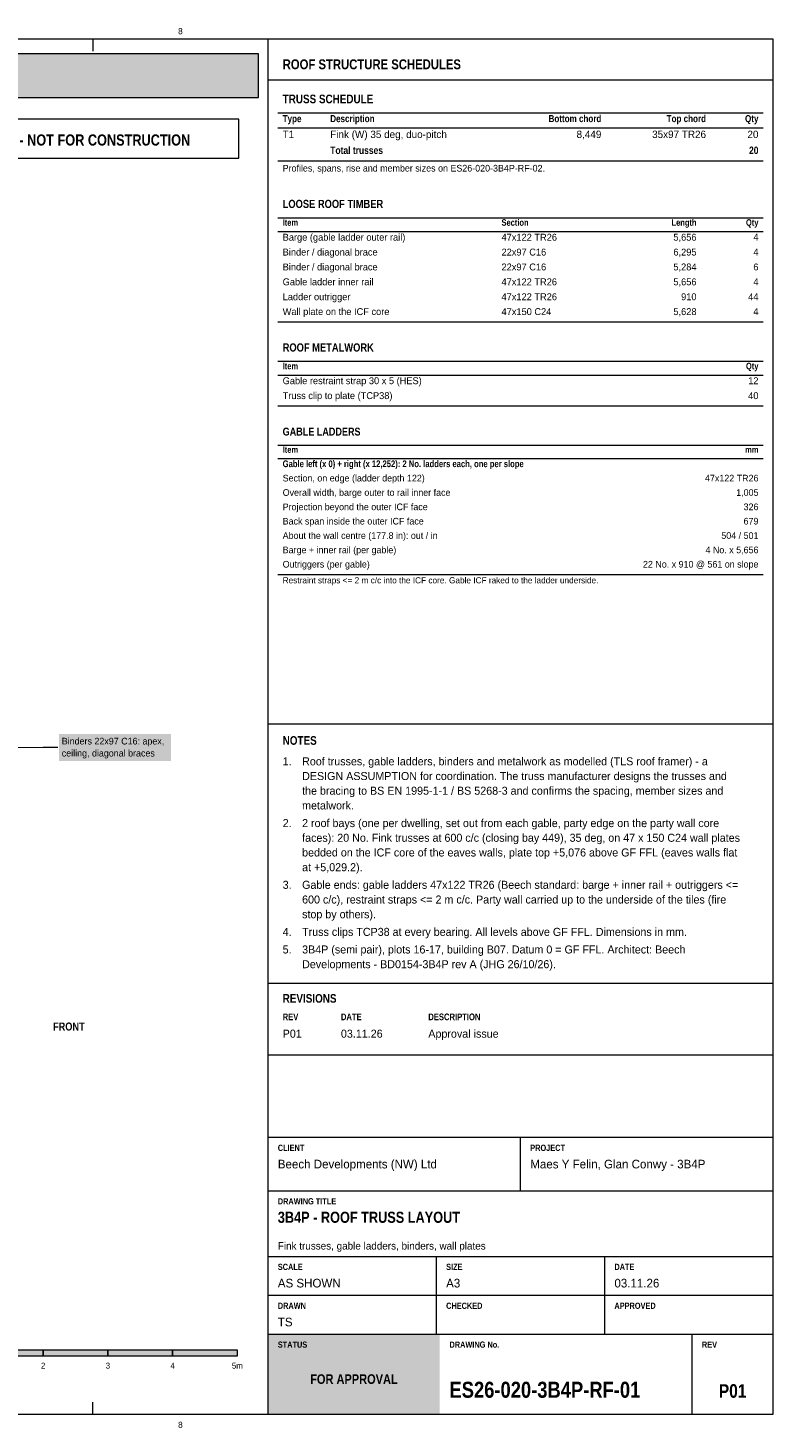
# Model space of a CAD drawing. Header units: millimetres. Extents: x 17 to 413, y 4 to 292.
# Tile 3 of 3: x 260 to 413, y 4 to 292. Entities that reach past the tile are written whole.
import ezdxf
from ezdxf.enums import TextEntityAlignment as Align

# ---------------------------------------------------------------- set-up
doc = ezdxf.new("R2010")
doc.units = ezdxf.units.MM
for name, color, linetype in [('FILL-INK', 7, 'Continuous'), ('FILL-TEAL', 7, 'Continuous'), ('FILL-WHITE', 7, 'Continuous'), ('LINE-C_8C66A6', 7, 'Continuous'), ('LINE-INK', 7, 'Continuous'), ('LINE-RED', 7, 'Continuous'), ('LINE-TEAL', 7, 'Continuous'), ('TEXT-C_8C66A6', 7, 'Continuous'), ('TEXT-EPS', 7, 'Continuous'), ('TEXT-INK', 7, 'Continuous'), ('TEXT-RED', 7, 'Continuous'), ('TEXT-STEEL_GREY', 7, 'Continuous'), ('TEXT-TEAL', 7, 'Continuous'), ('TEXT-WHITE', 7, 'Continuous')]:
    doc.layers.add(name, color=color, linetype=linetype)
doc.styles.add('OpenSansCondensed-Bold', font='OpenSansCondensed-Bold.ttf')

msp = doc.modelspace()

# ---------------------------------------------------------------- hatches: boundary and pattern name
at = {"layer": 'FILL-INK', "true_color": 0x14141a}
h = msp.add_hatch(color=250, dxfattribs=at)
h.dxf.hatch_style = 1
h.paths.add_polyline_path([(262.67, 19), (276, 19), (276, 20.2), (262.67, 20.2)])
h = msp.add_hatch(color=250, dxfattribs=at)
h.dxf.hatch_style = 1
h.paths.add_polyline_path([(289.33, 19), (302.67, 19), (302.67, 20.2), (289.33, 20.2)])
at = {"layer": 'FILL-TEAL', "true_color": 0x009e85}
h = msp.add_hatch(color=124, dxfattribs=at)
h.dxf.hatch_style = 1
h.paths.add_polyline_path([(309.01, 7), (344.37, 7), (344.37, 23.5), (309.01, 23.5)])
at = {"layer": 'FILL-WHITE', "true_color": 0xfff5f0}
h = msp.add_hatch(color=7, dxfattribs=at)
h.dxf.hatch_style = 1
h.paths.add_polyline_path([(23, 278), (307, 278), (307, 287), (23, 287)])
at = {"layer": 'FILL-WHITE', "true_color": 0xffffff}
h = msp.add_hatch(color=7, dxfattribs=at)
h.dxf.hatch_style = 1
h.paths.add_polyline_path([(265.9, 141.47), (289.01, 141.47), (289.01, 147.02), (265.9, 147.02)])
h = msp.add_hatch(color=7, dxfattribs=at)
h.dxf.hatch_style = 1
h.paths.add_polyline_path([(249.33, 19), (262.67, 19), (262.67, 20.2), (249.33, 20.2)])
h = msp.add_hatch(color=7, dxfattribs=at)
h.dxf.hatch_style = 1
h.paths.add_polyline_path([(276, 19), (289.33, 19), (289.33, 20.2), (276, 20.2)])

# ---------------------------------------------------------------- linework, layer by layer
at = {"layer": 'LINE-C_8C66A6', "lineweight": 5}
for p, q in [((132.6, 143.48), (262.7, 144.31)), ((262.7, 144.31), (265.7, 144.31))]:
    msp.add_line(p, q, dxfattribs=at)
at = {"layer": 'LINE-INK', "lineweight": 5}
for p, q in [((272.88, 290), (272.88, 287.5)), ((309, 7), (309, 290)), ((311, 274.8), (411, 274.8)), ((311, 271.72), (411, 271.72)), ((311, 264.96), (411, 264.96)), ((311, 253.25), (411, 253.25)), ((311, 250.39), (411, 250.39)), ((311, 231.81), (411, 231.81)), ((311, 223.71), (411, 223.71)), ((311, 220.85), (411, 220.85)), ((311, 214.52), (411, 214.52)), ((311, 206.42), (411, 206.42)), ((311, 203.67), (411, 203.67)), ((311, 179.85), (411, 179.85)), ((309, 149.08), (413, 149.08)), ((309, 95.7), (413, 95.7)), ((309, 81), (413, 81)), ((309, 64), (413, 64)), ((361, 53), (361, 64)), ((309, 53), (413, 53)), ((309, 39.5), (413, 39.5)), ((343.67, 31.5), (343.67, 39.5)), ((378.33, 31.5), (378.33, 39.5)), ((309, 31.5), (413, 31.5)), ((343.67, 23.5), (343.67, 31.5)), ((378.33, 23.5), (378.33, 31.5)), ((309, 23.5), (413, 23.5)), ((396.36, 7), (396.36, 23.5)), ((272.88, 7), (272.88, 9.5))]:
    msp.add_line(p, q, dxfattribs=at)
for points in [[(20, 7), (413, 7), (413, 290), (20, 290)], [(249.33, 19), (262.67, 19), (262.67, 20.2), (249.33, 20.2)], [(262.67, 19), (276, 19), (276, 20.2), (262.67, 20.2)], [(276, 19), (289.33, 19), (289.33, 20.2), (276, 20.2)], [(289.33, 19), (302.67, 19), (302.67, 20.2), (289.33, 20.2)]]:
    msp.add_lwpolyline(points, close=True, dxfattribs=at)
at = {"layer": 'LINE-RED', "lineweight": 5}
for points in [[(23, 278), (307, 278), (307, 287), (23, 287)], [(226.21, 265.5), (303, 265.5), (303, 273.5), (226.21, 273.5)]]:
    msp.add_lwpolyline(points, close=True, dxfattribs=at)
at = {"layer": 'LINE-TEAL', "lineweight": 5}
msp.add_line((309, 281.6), (413, 281.6), dxfattribs=at)

# ---------------------------------------------------------------- texts
at = {"layer": 'TEXT-C_8C66A6'}
for s, p in [('Binders 22x97 C16: apex,', (266.5, 144.84)), ('ceiling, diagonal braces', (266.5, 142.37))]:
    msp.add_text(s, height=1.3716, dxfattribs=at).set_placement(p)
at = {"layer": 'TEXT-EPS', "style": 'OpenSansCondensed-Bold'}
msp.add_text('STATUS', height=1.27, dxfattribs=at).set_placement((311, 20.7))
at = {"layer": 'TEXT-INK', "style": 'OpenSansCondensed-Bold'}
for s, height, p in [('ICF PACKAGE: Nudura ICF formwork and accessories are our supply. Raft and foundations AS PER THE ARCHITECTURAL DRAWINGS; joist ledgers by the engineer. Floors, stairs, partitions, roof and joinery are drawn as DESIGN', 1.778, (24.6, 283.47)), ('TRUSS SCHEDULE', 1.778, (312, 276.8)), ('Total trusses', 1.524, (321.8, 266.36)), ('LOOSE ROOF TIMBER', 1.6764, (312, 255.25)), ('ROOF METALWORK', 1.6764, (312, 225.71)), ('GABLE LADDERS', 1.6256, (312, 208.42)), ('NOTES', 1.778, (312, 144.78)), ('REVISIONS', 1.778, (312, 91.7)), ('3B4P - ROOF TRUSS LAYOUT', 2.286, (311, 46.4)), ('ES26-020-3B4P-RF-01', 3.302, (346.36, 10.4))]:
    msp.add_text(s, height=height, dxfattribs=at).set_placement(p)
at = {"layer": 'TEXT-INK'}
for s, height, p in [('T1', 1.524, (312, 269.64)), ('Fink (W) 35 deg, duo-pitch', 1.524, (321.8, 269.64)), ('Barge (gable ladder outer rail)', 1.4224, (312, 248.52)), ('47x122 TR26', 1.4224, (357.08, 248.52)), ('Binder / diagonal brace', 1.4224, (312, 245.46)), ('22x97 C16', 1.422, (357.08, 245.46)), ('Binder / diagonal brace', 1.4224, (312, 242.4)), ('22x97 C16', 1.422, (357.08, 242.4)), ('Gable ladder inner rail', 1.4224, (312, 239.34)), ('47x122 TR26', 1.4224, (357.08, 239.34)), ('Ladder outrigger', 1.4224, (312, 236.27)), ('47x122 TR26', 1.4224, (357.08, 236.27)), ('Wall plate on the ICF core', 1.4224, (312, 233.21)), ('47x150 C24', 1.422, (357.08, 233.21)), ('Gable restraint strap 30 x 5 (HES)', 1.4224, (312, 218.99)), ('Truss clip to plate (TCP38)', 1.4224, (312, 215.92)), ('Section, on edge (ladder depth 122)', 1.3716, (312, 198.97)), ('Overall width, barge outer to rail inner face', 1.3716, (312, 196.01)), ('Projection beyond the outer ICF face', 1.3716, (312, 193.06)), ('Back span inside the outer ICF face', 1.3716, (312, 190.11)), ('About the wall centre (177.8 in): out / in', 1.3716, (312, 187.15)), ('Barge + inner rail (per gable)', 1.3716, (312, 184.2)), ('Outriggers (per gable)', 1.3716, (312, 181.25)), ('1.', 1.651, (312, 140.55)), ('Roof trusses, gable ladders, binders and metalwork as modelled (TLS roof framer) - a', 1.651, (316, 140.55)), ('DESIGN ASSUMPTION for coordination. The truss manufacturer designs the trusses and', 1.651, (316, 137.52)), ('the bracing to BS EN 1995-1-1 / BS 5268-3 and confirms the spacing, member sizes and', 1.651, (316, 134.5)), ('metalwork.', 1.651, (316, 131.47)), ('2 roof bays (one per dwelling, set out from each gable, party edge on the party wall core', 1.651, (316, 127.84)), ('2.', 1.651, (312, 127.84)), ('faces): 20 No. Fink trusses at 600 c/c (closing bay 449), 35 deg, on 47 x 150 C24 wall plates', 1.651, (316, 124.82)), ('bedded on the ICF core of the eaves walls, plate top +5,076 above GF FFL (eaves walls flat', 1.651, (316, 121.79)), ('at +5,029.2).', 1.651, (316, 118.76)), ('3.', 1.651, (312, 115.14)), ('Gable ends: gable ladders 47x122 TR26 (Beech standard: barge + inner rail + outriggers <=', 1.651, (316, 115.14)), ('600 c/c), restraint straps <= 2 m c/c. Party wall carried up to the underside of the tiles (fire', 1.651, (316, 112.11)), ('stop by others).', 1.651, (316, 109.08)), ('4.', 1.651, (312, 105.45)), ('Truss clips TCP38 at every bearing. All levels above GF FFL. Dimensions in mm.', 1.651, (316, 105.45)), ('5.', 1.651, (312, 101.83)), ('3B4P (semi pair), plots 16-17, building B07. Datum 0 = GF FFL. Architect: Beech', 1.651, (316, 101.83)), ('Developments - BD0154-3B4P rev A (JHG 26/10/26).', 1.651, (316, 98.8)), ('P01', 1.651, (312, 84.5)), ('03.11.26', 1.651, (324, 84.5)), ('Approval issue', 1.651, (342, 84.5)), ('Beech Developments (NW) Ltd', 1.778, (311, 57.6)), ('Maes Y Felin, Glan Conwy - 3B4P', 1.778, (363, 57.6)), ('AS SHOWN', 1.778, (311, 33.1)), ('A3', 1.778, (345.67, 33.1)), ('03.11.26', 1.778, (380.33, 33.1)), ('TS', 1.778, (311, 25.1))]:
    msp.add_text(s, height=height, dxfattribs=at).set_placement(p)
for s, height, p in [('8,449', 1.524, (377.64, 269.64)), ('35x97 TR26', 1.524, (399.2, 269.64)), ('20', 1.524, (410, 269.64)), ('5,656', 1.422, (397.24, 248.52)), ('4', 1.42, (410, 248.52)), ('6,295', 1.422, (397.24, 245.46)), ('4', 1.42, (410, 245.46)), ('5,284', 1.422, (397.24, 242.4)), ('6', 1.42, (410, 242.4)), ('5,656', 1.422, (397.24, 239.34)), ('4', 1.42, (410, 239.34)), ('910', 1.422, (397.24, 236.27)), ('44', 1.422, (410, 236.27)), ('5,628', 1.422, (397.24, 233.21)), ('4', 1.42, (410, 233.21)), ('12', 1.422, (410, 218.99)), ('40', 1.422, (410, 215.92)), ('47x122 TR26', 1.3716, (410, 198.97)), ('1,005', 1.372, (410, 196.01)), ('326', 1.372, (410, 193.06)), ('679', 1.372, (410, 190.11)), ('504 / 501', 1.372, (410, 187.15)), ('4 No. x 5,656', 1.3716, (410, 184.2)), ('22 No. x 910 @ 561 on slope', 1.3716, (410, 181.25))]:
    msp.add_text(s, height=height, dxfattribs=at).set_placement(p, align=Align.RIGHT)
at = {"layer": 'TEXT-INK', "style": 'OpenSansCondensed-Bold'}
msp.add_text('20', height=1.524, dxfattribs=at).set_placement((410, 266.36), align=Align.RIGHT)
at = {"layer": 'TEXT-INK'}
for s, height, p in [('2', 1.22, (262.67, 16.4)), ('3', 1.22, (276, 16.4)), ('4', 1.22, (289.33, 16.4)), ('5m', 1.219, (302.67, 16.4))]:
    msp.add_text(s, height=height, dxfattribs=at).set_placement(p, align=Align.CENTER)
at = {"layer": 'TEXT-INK', "style": 'OpenSansCondensed-Bold'}
msp.add_text('P01', height=2.794, dxfattribs=at).set_placement((404.68, 10.4), align=Align.CENTER)
at = {"layer": 'TEXT-RED', "style": 'OpenSansCondensed-Bold'}
msp.add_text('FOR APPROVAL - NOT FOR CONSTRUCTION', height=2.286, dxfattribs=at).set_placement((264.6, 268.1), align=Align.CENTER)
at = {"layer": 'TEXT-STEEL_GREY'}
for p in [(290.94, 291), (290.94, 4.2)]:
    msp.add_text('8', height=1.27, dxfattribs=at).set_placement(p, align=Align.CENTER)
at = {"layer": 'TEXT-STEEL_GREY', "style": 'OpenSansCondensed-Bold'}
for s, height, p in [('Type', 1.448, (312, 272.92)), ('Description', 1.4478, (321.8, 272.92)), ('Item', 1.346, (312, 251.59)), ('Section', 1.346, (357.08, 251.59)), ('Item', 1.346, (312, 222.05)), ('Item', 1.295, (312, 204.87)), ('REV', 1.372, (312, 88.1)), ('DATE', 1.372, (324, 88.1)), ('DESCRIPTION', 1.3716, (342, 88.1)), ('FRONT', 1.651, (264.7, 85.97)), ('CLIENT', 1.27, (311, 61.2)), ('PROJECT', 1.27, (363, 61.2)), ('DRAWING TITLE', 1.27, (311, 50.2)), ('SCALE', 1.27, (311, 36.7)), ('SIZE', 1.27, (345.67, 36.7)), ('DATE', 1.27, (380.33, 36.7)), ('DRAWN', 1.27, (311, 28.7)), ('CHECKED', 1.27, (345.67, 28.7)), ('APPROVED', 1.27, (380.33, 28.7)), ('DRAWING No.', 1.27, (346.36, 20.7)), ('REV', 1.27, (398.36, 20.7))]:
    msp.add_text(s, height=height, dxfattribs=at).set_placement(p)
for s, height, p in [('Bottom chord', 1.4478, (377.64, 272.92)), ('Top chord', 1.448, (399.2, 272.92)), ('Qty', 1.448, (410, 272.92)), ('Length', 1.346, (397.24, 251.59)), ('Qty', 1.346, (410, 251.59)), ('Qty', 1.346, (410, 222.05)), ('mm', 1.295, (410, 204.87))]:
    msp.add_text(s, height=height, dxfattribs=at).set_placement(p, align=Align.RIGHT)
at = {"layer": 'TEXT-STEEL_GREY'}
for s, height, p in [('Profiles, spans, rise and member sizes on ES26-020-3B4P-RF-02.', 1.3716, (312, 262.75)), ('Restraint straps <= 2 m c/c into the ICF core. Gable ICF raked to the ladder underside.', 1.27, (312, 178)), ('Fink trusses, gable ladders, binders, wall plates', 1.524, (311, 40.9))]:
    msp.add_text(s, height=height, dxfattribs=at).set_placement(p)
at = {"layer": 'TEXT-TEAL', "style": 'OpenSansCondensed-Bold'}
for s, height, p in [('ROOF STRUCTURE SCHEDULES', 2.032, (312, 283.8)), ('Gable left (x 0) + right (x 12,252): 2 No. ladders each, one per slope', 1.3716, (312, 201.92))]:
    msp.add_text(s, height=height, dxfattribs=at).set_placement(p)
at = {"layer": 'TEXT-WHITE', "style": 'OpenSansCondensed-Bold'}
msp.add_text('FOR APPROVAL', height=1.9812, dxfattribs=at).set_placement((326.68, 13.25), align=Align.CENTER)

doc.saveas('drawing.dxf')
